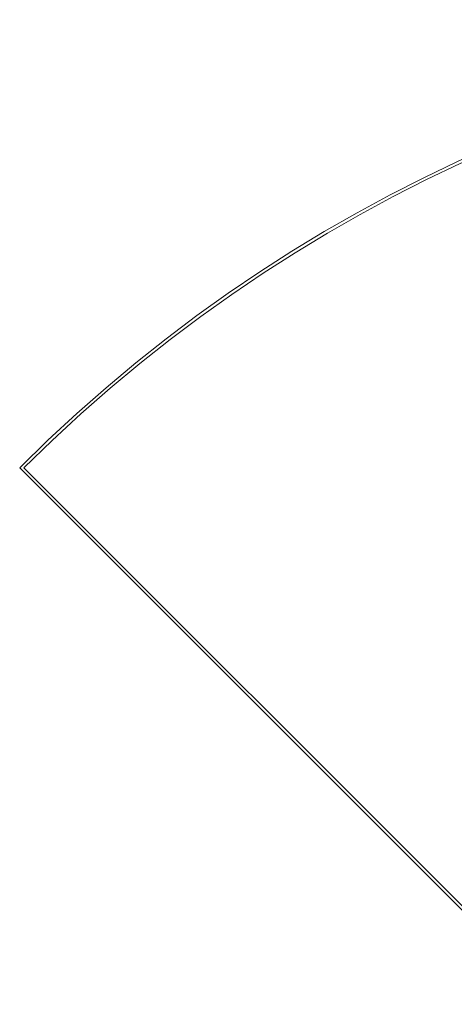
# Model space of a CAD drawing. Header units: inches. Extents: x 0.8 to 85.7, y 21.3 to 60.
# Tile 1 of 6: x 0.8 to 17.8, y 21.3 to 60. Entities that reach past the tile are written whole.
import ezdxf

# ---------------------------------------------------------------- set-up
doc = ezdxf.new("R2010")
doc.units = ezdxf.units.IN
doc.header["$MEASUREMENT"] = 0
doc.linetypes.add('SLD-Solid', pattern=[0])

msp = doc.modelspace()

# ---------------------------------------------------------------- linework, layer by layer
at = {"color": 7, "linetype": 'SLD-Solid', "lineweight": 15}
for p, q in [((0.803, 42.386), (21.84, 21.349)), ((0.971, 42.386), (21.84, 21.516)), ((0.971, 42.386), (21.84, 21.516))]:
    msp.add_line(p, q, dxfattribs=at)
for radius, start, end in [(60, 45, 135), (59.882, 45.11301, 134.88699), (59.882, 45.11301, 134.88699)]:
    msp.add_arc((43.23, -0.041), radius, start, end, dxfattribs=at)

doc.saveas('drawing.dxf')
